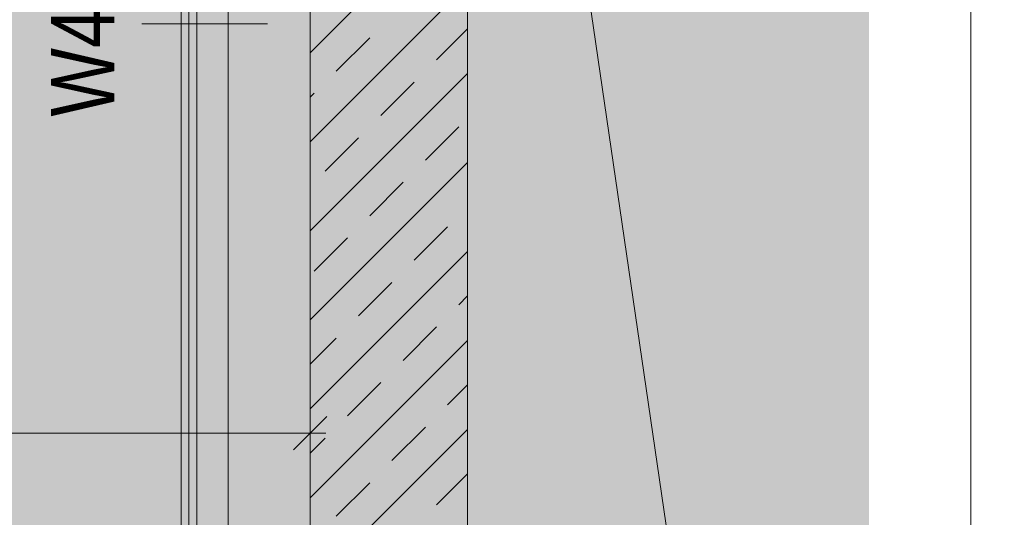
# Model space of a CAD drawing. Extents: x -620 to 300, y 62 to 1162.
# Tile 48 of 256: x -486 to -455, y 701 to 717. Entities that reach past the tile are written whole.
import ezdxf
from ezdxf.lldxf.tags import DXFTag

# ---------------------------------------------------------------- set-up
doc = ezdxf.new("R2010")
doc.units = 0
doc.layers.get('0').update_dxf_attribs({"lineweight": 13})
for name, color, linetype, lineweight, true_color in [('00 -Bauelemente -Dämmung innen', 7, 'Continuous', 9, 0xff7fe6), ('00 -Bauelemente -Gipskarton', 7, 'Continuous', 9, 0xff7fe6), ('30 -34 Innenwände- 1 tragend', 7, 'Continuous', 13, 0xdd0806), ('30 -34 Innenwände- 2 nichttragend', 7, 'Continuous', 18, 0xff7fe6), ('70 -72 Beschriftung- 1 Beschriftung allgemein', 7, 'Continuous', 9, 0xff6633), ('70 -76 Bemaßung- 2 Allgemein', 9, 'Continuous', 5, 0x808080), ('iwb_Layout BA_Markierung', 7, 'Continuous', 9, 0xbadcdc), ('iwb_Schraffur_BW', 7, 'Continuous', 13, 0x7400e8), ('iwb_Sichtbeton', 2, 'Continuous', 50, 0xffff00), ('iwb_Sichtbeton-Shading', 2, 'Continuous', 50, 0xffff00)]:
    doc.layers.add(name, color=color, linetype=linetype, lineweight=lineweight, true_color=true_color)
doc.layers.add('70 -71 Achsen- 1 Gebäudeachsen', color=7, linetype='STRICHPUNKT2-A06G94XR8I', lineweight=18)
doc.layers.add('70 -75 Raumstempel- 3 Wandstempel', color=7, linetype='Continuous', lineweight=50)
doc.styles.get("Standard").update_dxf_attribs({"font": 'ARIALN.TTF'})
tags = doc.linetypes.add('fein_strichliert-A06G94XS8I', pattern=[4, 1, -2, 1]).pattern_tags.tags
tags[8:9] = [DXFTag(74, 4), DXFTag(75, 0), DXFTag(340, '0'), DXFTag(46, 0.0), DXFTag(50, 0.0), DXFTag(44, 0.0), DXFTag(45, 0.0)]
tags[6:7] = [DXFTag(74, 4), DXFTag(75, 0), DXFTag(340, '0'), DXFTag(46, 0.0), DXFTag(50, 0.0), DXFTag(44, 0.0), DXFTag(45, 0.0)]
tags[4:5] = [DXFTag(74, 4), DXFTag(75, 0), DXFTag(340, '0'), DXFTag(46, 0.0), DXFTag(50, 0.0), DXFTag(44, 0.0), DXFTag(45, 0.0)]
tags = doc.linetypes.add('STRICHPUNKT2-A06G94XR8I', pattern=[12.7, 6.35, -3.175, 0, -3.175]).pattern_tags.tags
tags[10:11] = [DXFTag(74, 4), DXFTag(75, 0), DXFTag(340, '0'), DXFTag(46, 0.0), DXFTag(50, 0.0), DXFTag(44, 0.0), DXFTag(45, 0.0)]
tags[8:9] = [DXFTag(74, 4), DXFTag(75, 0), DXFTag(340, '0'), DXFTag(46, 0.0), DXFTag(50, 0.0), DXFTag(44, 0.0), DXFTag(45, 0.0)]
tags[6:7] = [DXFTag(74, 4), DXFTag(75, 0), DXFTag(340, '0'), DXFTag(46, 0.0), DXFTag(50, 0.0), DXFTag(44, 0.0), DXFTag(45, 0.0)]
tags[4:5] = [DXFTag(74, 4), DXFTag(75, 0), DXFTag(340, '0'), DXFTag(46, 0.0), DXFTag(50, 0.0), DXFTag(44, 0.0), DXFTag(45, 0.0)]

# ---------------------------------------------------------------- blocks, each defined once
blk = doc.blocks.new('Shading-A06G94VT8I', base_point=(-44.915, 989.453))
at = {"layer": 'iwb_Sichtbeton-Shading', "color": 51, "true_color": 0xffff7f}
blk.add_solid([(-476.961, 776.97), (-476.361, 776.97), (-476.961, 606.953), (-476.361, 606.953)], dxfattribs=at)
blk = doc.blocks.new('Polygon-A06G94XJ8I')
at = {"color": 0, "linetype": 'ByBlock', "lineweight": -2, "ltscale": 0.13}
blk.add_solid([(-458.92, 86.609), (-538.631, 86.396), (-458.753, 1083.814), (-538.631, 1083.814)], dxfattribs=at)
blk = doc.blocks.new('Referenz-A06G94XT8I')
at = {"layer": '00 -Bauelemente -Dämmung innen', "color": 0, "linetype": 'Continuous', "lineweight": -2, "ltscale": 0.13}
for p, q in [((-480.18, 775.653), (-480.18, 607.453)), ((-479.18, 775.153), (-479.18, 607.453))]:
    blk.add_line(p, q, dxfattribs=at)
at = {"layer": '00 -Bauelemente -Gipskarton', "color": 0, "linetype": 'Continuous', "lineweight": -2, "ltscale": 0.13}
for p, q in [((-480.43, 775.403), (-480.43, 607.453)), ((-480.18, 775.653), (-480.18, 607.453)), ((-480.68, 775.153), (-480.68, 607.453))]:
    blk.add_line(p, q, dxfattribs=at)
at = {"layer": '30 -34 Innenwände- 1 tragend', "color": 0, "linetype": 'Continuous', "lineweight": -2, "ltscale": 0.13}
for p, q in [((-476.58, 776.953), (-476.58, 606.953)), ((-471.58, 770.453), (-471.58, 613.453))]:
    blk.add_line(p, q, dxfattribs=at)
at = {"layer": '30 -34 Innenwände- 1 tragend', "color": 0, "lineweight": -2}
for p, q in [((-476.58, 776.953), (-476.58, 606.953)), ((-471.58, 770.453), (-471.58, 613.453)), ((-476.58, 715.88), (-471.58, 720.88)), ((-476.58, 715.88), (-471.58, 720.88)), ((-476.58, 713.052), (-471.58, 718.052)), ((-476.58, 713.052), (-471.58, 718.052)), ((-472.565, 715.652), (-471.58, 716.637)), ((-472.565, 715.652), (-471.58, 716.637)), ((-475.747, 715.298), (-474.686, 716.359)), ((-475.747, 715.298), (-474.686, 716.359)), ((-476.58, 710.223), (-471.58, 715.223)), ((-476.58, 710.223), (-471.58, 715.223)), ((-474.333, 713.884), (-473.272, 714.945)), ((-474.333, 713.884), (-473.272, 714.945)), ((-476.58, 714.466), (-476.454, 714.591)), ((-476.58, 714.466), (-476.454, 714.591)), ((-472.918, 712.47), (-471.858, 713.531)), ((-472.918, 712.47), (-471.858, 713.531)), ((-476.1, 712.117), (-475.04, 713.177)), ((-476.1, 712.117), (-475.04, 713.177)), ((-476.58, 707.395), (-471.58, 712.395)), ((-476.58, 707.395), (-471.58, 712.395)), ((-474.686, 710.702), (-473.626, 711.763)), ((-474.686, 710.702), (-473.626, 711.763)), ((-473.272, 709.288), (-472.211, 710.349)), ((-473.272, 709.288), (-472.211, 710.349)), ((-476.454, 708.935), (-475.393, 709.995)), ((-476.454, 708.935), (-475.393, 709.995)), ((-476.58, 704.566), (-471.58, 709.566)), ((-476.58, 704.566), (-471.58, 709.566)), ((-475.04, 707.52), (-473.979, 708.581)), ((-475.04, 707.52), (-473.979, 708.581)), ((-471.858, 707.874), (-471.58, 708.152)), ((-471.858, 707.874), (-471.58, 708.152)), ((-473.626, 706.106), (-472.565, 707.167)), ((-473.626, 706.106), (-472.565, 707.167)), ((-476.58, 705.98), (-475.747, 706.813)), ((-476.58, 705.98), (-475.747, 706.813)), ((-476.58, 701.738), (-471.58, 706.738)), ((-476.58, 701.738), (-471.58, 706.738)), ((-475.393, 704.338), (-474.333, 705.399)), ((-475.393, 704.338), (-474.333, 705.399)), ((-472.211, 704.692), (-471.58, 705.324)), ((-472.211, 704.692), (-471.58, 705.324)), ((-476.58, 698.909), (-471.58, 703.909)), ((-476.58, 698.909), (-471.58, 703.909)), ((-473.979, 702.924), (-472.918, 703.985)), ((-473.979, 702.924), (-472.918, 703.985)), ((-476.58, 703.152), (-476.1, 703.631)), ((-476.58, 703.152), (-476.1, 703.631)), ((-472.565, 701.51), (-471.58, 702.495)), ((-472.565, 701.51), (-471.58, 702.495)), ((-475.747, 701.156), (-474.686, 702.217)), ((-475.747, 701.156), (-474.686, 702.217))]:
    blk.add_line(p, q, dxfattribs=at)
at = {"layer": '30 -34 Innenwände- 2 nichttragend', "color": 0, "linetype": 'Continuous', "lineweight": -2, "ltscale": 0.13}
for p, q in [((-480.68, 775.153), (-480.68, 607.453)), ((-479.18, 775.153), (-479.18, 607.453))]:
    blk.add_line(p, q, dxfattribs=at)
at = {"layer": '70 -71 Achsen- 1 Gebäudeachsen', "color": 0, "linetype": 'STRICHPUNKT2-A06G94XR8I', "lineweight": -2, "ltscale": 0.13}
blk.add_line((-455.58, 1084.393), (-455.58, 84.953), dxfattribs=at)
at = {"layer": '70 -72 Beschriftung- 1 Beschriftung allgemein', "color": 0, "linetype": 'fein_strichliert-A06G94XS8I', "lineweight": -2, "ltscale": 0.13}
blk.add_line((-476.58, 778.453), (-451.58, 606.953), dxfattribs=at)
at = {"layer": '70 -75 Raumstempel- 3 Wandstempel', "color": 0, "linetype": 'Continuous', "lineweight": -2, "ltscale": 0.13}
blk.add_line((-481.93, 716.795), (-477.93, 716.795), dxfattribs=at)
at = {"layer": '70 -76 Bemaßung- 2 Allgemein', "color": 0, "linetype": 'Continuous', "lineweight": -2, "ltscale": 0.13}
for p, q in [((-476.049, 704.325), (-477.11, 703.264)), ((-477.64, 703.794), (-538.631, 703.794)), ((-476.08, 703.794), (-477.64, 703.794)), ((-476.58, 703.355), (-476.58, 702.794))]:
    blk.add_line(p, q, dxfattribs=at)
at = {"layer": '70 -75 Raumstempel- 3 Wandstempel', "color": 0, "linetype": 'Continuous', "lineweight": -2, "ltscale": 0.13, "insert": (-484.812, 713.853), "char_height": 2.01377, "attachment_point": 1, "rotation": 90}
blk.add_mtext('{\\fArial Narrow;W400}', dxfattribs=at)
blk = doc.blocks.new('Referenz-A06G94XV8I')
at = {"layer": 'iwb_Schraffur_BW', "linetype": 'Continuous', "ltscale": 0.13}
blk.add_hatch(color=256, dxfattribs=at).paths.add_polyline_path([(-476.579, 606.953), (-476.579, 776.953), (-453.079, 776.953), (-453.079, 770.453), (-471.579, 770.453), (-471.579, 613.453), (-453.079, 613.453), (-453.079, 598.513), (-458.079, 598.513), (-458.079, 606.953)])
at = {"layer": 'iwb_Sichtbeton', "linetype": 'Continuous', "ltscale": 0.5}
blk.add_solid([(-476.961, 776.97), (-476.361, 776.97), (-476.961, 606.953), (-476.361, 606.953)], dxfattribs=at)

msp = doc.modelspace()

# ---------------------------------------------------------------- block references
at = {"color": 8, "lineweight": 13, "ltscale": 0.13, "true_color": 0x808080}
msp.add_blockref('Referenz-A06G94XT8I', (0, 0), dxfattribs=at)
at = {"color": 8, "lineweight": 25, "ltscale": 0.25, "true_color": 0x808080}
msp.add_blockref('Referenz-A06G94XV8I', (0, 0), dxfattribs=at)
msp.add_blockref('Shading-A06G94VT8I', (-44.915, 989.453))
at = {"layer": 'iwb_Layout BA_Markierung', "ltscale": 0.13}
msp.add_blockref('Polygon-A06G94XJ8I', (0, 0), dxfattribs=at)

doc.saveas('drawing.dxf')
